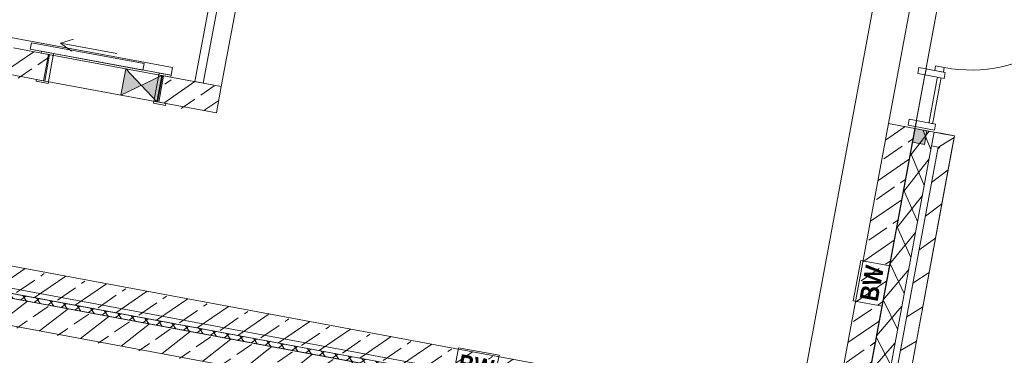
# Model space of a CAD drawing. Header units: metres. Extents: x 32353251 to 32353583, y 5707748 to 5708004.
# Tile 104 of 164: x 32353384.07 to 32353392.14, y 5707922.74 to 5707925.49. Entities that reach past the tile are written whole.
import ezdxf

# ---------------------------------------------------------------- set-up
doc = ezdxf.new("R2010")
doc.units = ezdxf.units.M
doc.header["$LTSCALE"] = 0.75
doc.set_wipeout_variables(frame=1)
doc.layers.get('0').update_dxf_attribs({"linetype": 'CONTINUOUS'})
for name, color, linetype, lineweight in [('10417023$0$#9_002_GES I Übersicht Erdgeschoss_1_101_Wand Aussen.A', 7, 'CONTINUOUS', 25), ('10417023$0$#9_002_GES I Übersicht Erdgeschoss_1_607b_Brandschutz 1_100', 7, 'CONTINUOUS', 25), ('10417023$0$#9_002_GES I Übersicht Erdgeschoss_1_Neubau_101_Wand Aussen.A', 7, 'CONTINUOUS', 25), ('10417023$0$#9_002_GES I Übersicht Erdgeschoss_1_Neubau_102_Wand Innen.A', 7, 'CONTINUOUS', 25), ('10417023$0$#9_002_GES I Übersicht Erdgeschoss_1_Neubau_104_Decken.A', 7, 'CONTINUOUS', 25), ('10417023$0$#9_002_GES I Übersicht Erdgeschoss_1_Neubau_112_Fenster.A', 7, 'CONTINUOUS', 25), ('10417023$0$#9_002_GES I Übersicht Erdgeschoss_1_Neubau_115_Außentüren', 7, 'CONTINUOUS', 25), ('10417023$0$Keine', 7, 'CONTINUOUS', 13)]:
    doc.layers.add(name, color=color, linetype=linetype, lineweight=lineweight)
doc.styles.add('10417023$0$Arial Narrow (bold)', font='ARIALNB.TTF')
pattern_1 = [(44.99999999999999, (0, 0), (-0.1697056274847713, 0.1697056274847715), []), (44.99999999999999, (-0.08485281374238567, 0.08485281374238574), (-0.1697056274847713, 0.1697056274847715), [0.18, -0.05999999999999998])]
pattern_2 = [(44.99999999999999, (0, 0), (-0.1414213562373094, 0.1414213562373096), [])]

# ---------------------------------------------------------------- blocks, each defined once
blk = doc.blocks.new('10417023$0$#9_MKO_LP5_ARC_GES_UP_00_002_P_G_modell (3D)')
at = {"layer": '10417023$0$#9_002_GES I Übersicht Erdgeschoss_1_101_Wand Aussen.A', "linetype": 'Continuous', "lineweight": 5, "true_color": 0xff0000}
h = blk.add_hatch(dxfattribs=at)
h.set_pattern_fill('#9_DÄMMUNG__HART_1_0001', color=1, style=0, pattern_type=2)
h.set_pattern_definition([(44.99999999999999, (0, 0), (-0.05656854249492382, 0.05656854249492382), []), (135.0000000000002, (0, 0), (0.05656854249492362, 0.056568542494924), [])])
h.paths.add_polyline_path([(-32353454.47117382, -5707790.519532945), (-32353477.474228, -5707790.519532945), (-32353477.474228, -5707790.55957689), (-32353469.004228, -5707790.55957689), (-32353469.004228, -5707810.39957689), (-32353468.96423227, -5707810.39957689), (-32353468.96423227, -5707790.55957689), (-32353454.47117382, -5707790.55957689)])
at = {"layer": '10417023$0$#9_002_GES I Übersicht Erdgeschoss_1_Neubau_101_Wand Aussen.A', "linetype": 'Continuous', "lineweight": 5, "true_color": 0xff0000}
h = blk.add_hatch(dxfattribs=at)
h.set_pattern_fill('#9_BETON__STAHLBETON_0001', color=1, style=0, pattern_type=2)
h.set_pattern_definition(pattern_1)
h.paths.add_polyline_path([(-32353468.74423227, -5707790.779533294), (-32353454.47117372, -5707790.779568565), (-32353454.47117372, -5707790.559568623), (-32353468.74423227, -5707790.559533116)])
at = {"layer": '10417023$0$#9_002_GES I Übersicht Erdgeschoss_1_Neubau_102_Wand Innen.A', "linetype": 'Continuous', "lineweight": 5, "true_color": 0xff0000}
h = blk.add_hatch(dxfattribs=at)
h.set_pattern_fill('#9_BETON__STAHLBETON_0001', color=1, style=0, pattern_type=2)
h.set_pattern_definition(pattern_1)
h.paths.add_polyline_path([(-32353462.40410641, -5707788.539576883), (-32353462.40410648, -5707788.75957689), (-32353461.56422001, -5707788.75957689), (-32353461.56422001, -5707788.539576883)])
h = blk.add_hatch(dxfattribs=at)
h.set_pattern_fill('#9_BETON__STAHLBETON_0001', color=1, style=0, pattern_type=2)
h.set_pattern_definition(pattern_1)
h.paths.add_polyline_path([(-32353477.474228, -5707790.51957689), (-32353454.69117382, -5707790.51957689), (-32353454.69117382, -5707790.29957689), (-32353477.474228, -5707790.29957689)])
at = {"layer": '10417023$0$#9_002_GES I Übersicht Erdgeschoss_1_101_Wand Aussen.A', "color": 1, "linetype": 'Continuous', "lineweight": 18, "true_color": 0xff0000, "flags": 128}
blk.add_lwpolyline([(-32353454.47117382, -5707790.519532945), (-32353454.47117382, -5707790.55957689), (-32353468.96423227, -5707790.55957689), (-32353468.96423227, -5707810.39957689), (-32353469.004228, -5707810.39957689), (-32353469.004228, -5707790.55957689), (-32353477.474228, -5707790.55957689), (-32353477.474228, -5707790.519532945)], close=True, dxfattribs=at)
at = {"layer": '10417023$0$#9_002_GES I Übersicht Erdgeschoss_1_607b_Brandschutz 1_100', "color": 1, "linetype": 'Continuous', "lineweight": 13, "true_color": 0xff0000}
for p, q in [((-32353454.71089347, -5707788.983193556), (-32353454.71089347, -5707789.320695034)), ((-32353457.48372623, -5707790.288253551), (-32353457.82122771, -5707790.288253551)), ((-32353457.82122771, -5707790.288253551), (-32353457.82122771, -5707790.530901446)), ((-32353457.48372623, -5707790.530901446), (-32353457.48372623, -5707790.288253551))]:
    blk.add_line(p, q, dxfattribs=at)
at = {"layer": '10417023$0$#9_002_GES I Übersicht Erdgeschoss_1_Neubau_101_Wand Aussen.A', "color": 1, "linetype": 'Continuous', "lineweight": 13, "true_color": 0xff0000}
blk.add_line((-32353454.69117352, -5707779.861231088), (-32353454.69117352, -5707787.839577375), dxfattribs=at)
at = {"layer": '10417023$0$#9_002_GES I Übersicht Erdgeschoss_1_Neubau_101_Wand Aussen.A', "color": 1, "linetype": 'Continuous', "lineweight": 18, "true_color": 0xff0000}
for p, q in [((-32353454.69117382, -5707787.839576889), (-32353454.69117382, -5707790.29957689)), ((-32353454.47117382, -5707790.559568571), (-32353468.96423227, -5707790.559532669)), ((-32353468.74423227, -5707790.779533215), (-32353454.47117382, -5707790.779568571))]:
    blk.add_line(p, q, dxfattribs=at)
at = {"layer": '10417023$0$#9_002_GES I Übersicht Erdgeschoss_1_Neubau_102_Wand Innen.A', "color": 1, "linetype": 'Continuous', "lineweight": 13, "true_color": 0xff0000}
for p, q in [((-32353460.34386289, -5707785.83957689), (-32353460.34386289, -5707788.5395768)), ((-32353460.12386289, -5707788.5395768), (-32353460.12386289, -5707785.83957689)), ((-32353461.48429538, -5707788.430577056), (-32353461.38429526, -5707788.380576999)), ((-32353460.54422065, -5707788.460577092), (-32353462.37421991, -5707788.460577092)), ((-32353461.71929637, -5707788.524577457), (-32353461.71929637, -5707788.470577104)), ((-32353461.71929637, -5707788.470577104), (-32353460.77929527, -5707788.470577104)), ((-32353461.01429627, -5707788.430577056), (-32353461.48429538, -5707788.430577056)), ((-32353461.48429538, -5707788.430577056), (-32353461.38429526, -5707788.480577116)), ((-32353460.77929527, -5707788.470577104), (-32353460.77929527, -5707788.524577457)), ((-32353460.54422065, -5707788.524577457), (-32353460.54422065, -5707788.460577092)), ((-32353460.77929527, -5707788.524577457), (-32353461.71929637, -5707788.524577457)), ((-32353461.62422047, -5707788.539576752), (-32353461.62422047, -5707788.524577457)), ((-32353461.62422047, -5707788.524577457), (-32353461.52422035, -5707788.524577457)), ((-32353461.55422039, -5707788.539576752), (-32353461.62422047, -5707788.539576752)), ((-32353460.60422072, -5707788.539576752), (-32353461.5642204, -5707788.539576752)), ((-32353461.5642204, -5707788.539576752), (-32353461.5642204, -5707788.759577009)), ((-32353461.5642204, -5707788.539576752), (-32353461.5642204, -5707788.759577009)), ((-32353461.55422039, -5707788.759577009), (-32353461.55422039, -5707788.539576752)), ((-32353461.52422035, -5707788.524577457), (-32353461.52422035, -5707788.774576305)), ((-32353461.52422035, -5707788.524577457), (-32353460.54422065, -5707788.524577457)), ((-32353460.91986146, -5707788.53957689), (-32353460.91986146, -5707788.75957689)), ((-32353460.91986134, -5707788.759577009), (-32353460.61986098, -5707788.539576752)), ((-32353460.91986134, -5707788.539576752), (-32353460.61986098, -5707788.759577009)), ((-32353460.64421932, -5707788.774576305), (-32353460.64421932, -5707788.524577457)), ((-32353460.64421932, -5707788.524577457), (-32353460.54422065, -5707788.524577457)), ((-32353460.61986146, -5707788.75957689), (-32353460.61986146, -5707788.53957689)), ((-32353460.61422073, -5707788.539576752), (-32353460.61422073, -5707788.759577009)), ((-32353460.54422065, -5707788.539576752), (-32353460.61422073, -5707788.539576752)), ((-32353460.60422072, -5707788.539576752), (-32353460.60422072, -5707788.759577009)), ((-32353460.60422072, -5707788.539576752), (-32353460.60422072, -5707788.759577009)), ((-32353460.54422065, -5707788.524577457), (-32353460.54422065, -5707788.539576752)), ((-32353460.34386289, -5707788.5395768), (-32353460.12386289, -5707788.5395768)), ((-32353461.62422047, -5707788.774576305), (-32353461.62422047, -5707788.759577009)), ((-32353461.62422047, -5707788.759577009), (-32353461.55422039, -5707788.759577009)), ((-32353461.52422035, -5707788.774576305), (-32353461.62422047, -5707788.774576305)), ((-32353460.60422072, -5707788.759577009), (-32353461.5642204, -5707788.759577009)), ((-32353460.54422065, -5707788.774576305), (-32353460.64421932, -5707788.774576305)), ((-32353460.61422073, -5707788.759577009), (-32353460.54422065, -5707788.759577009)), ((-32353460.54422065, -5707788.759577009), (-32353460.54422065, -5707788.774576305))]:
    blk.add_line(p, q, dxfattribs=at)
at = {"layer": '10417023$0$#9_002_GES I Übersicht Erdgeschoss_1_Neubau_102_Wand Innen.A', "color": 1, "linetype": 'Continuous', "lineweight": 18, "true_color": 0xff0000}
for p, q in [((-32353461.56422003, -5707788.53957689), (-32353461.85561499, -5707788.53957689)), ((-32353461.5642204, -5707788.539576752), (-32353461.5642204, -5707788.759577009)), ((-32353460.60422072, -5707788.539576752), (-32353460.60422072, -5707788.759577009)), ((-32353461.85561499, -5707788.75957689), (-32353461.56422001, -5707788.75957689)), ((-32353460.60422003, -5707788.75957689), (-32353460.12386289, -5707788.75957689)), ((-32353454.69117382, -5707790.29957689), (-32353469.824228, -5707790.29957689)), ((-32353469.824228, -5707790.51957689), (-32353454.69117382, -5707790.51957689))]:
    blk.add_line(p, q, dxfattribs=at)
at = {"layer": '10417023$0$#9_002_GES I Übersicht Erdgeschoss_1_Neubau_102_Wand Innen.A', "color": 1, "linetype": 'Continuous', "true_color": 0xff0000}
for points in [[(-32353460.91986146, -5707788.53957689), (-32353460.91986146, -5707788.75957689), (-32353460.76986146, -5707788.64957689)], [(-32353460.61986146, -5707788.53957689), (-32353460.76986146, -5707788.64957689), (-32353460.61986146, -5707788.75957689)]]:
    blk.add_solid(points, dxfattribs=at)
at = {"layer": '10417023$0$#9_002_GES I Übersicht Erdgeschoss_1_Neubau_104_Decken.A', "color": 1, "linetype": 'Continuous', "lineweight": 13, "true_color": 0xff0000, "flags": 128}
for points in [[(-32353499.24365664, -5707781.952985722), (-32353499.24365668, -5707777.242828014), (-32353491.34430819, -5707777.240905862), (-32353491.34429377, -5707777.249004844), (-32353488.711808, -5707777.242914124), (-32353474.36909785, -5707777.203502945), (-32353467.58052395, -5707777.184627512), (-32353458.71420428, -5707777.159975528), (-32353458.7142043, -5707776.82162203), (-32353452.08528951, -5707776.852814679), (-32353452.08528951, -5707777.242828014), (-32353452.08528951, -5707779.426313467), (-32353449.88417032, -5707779.426313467), (-32353449.88417032, -5707779.646313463), (-32353454.47117382, -5707779.646313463), (-32353454.47117382, -5707790.51957689), (-32353496.34426422, -5707790.51957689), (-32353496.34426422, -5707785.84991685), (-32353499.24365677, -5707785.84991685)], [(-32353468.96423227, -5707790.479532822), (-32353468.96423227, -5707797.304576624), (-32353460.53922811, -5707797.304576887), (-32353460.53922811, -5707797.229576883), (-32353452.62422799, -5707797.229577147), (-32353451.27397855, -5707797.229576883), (-32353451.27397855, -5707790.47953124), (-32353467.78422802, -5707790.479532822), (-32353467.82422806, -5707790.479532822)], [(-32353468.9644006, -5707812.749292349), (-32353468.96423227, -5707810.39957689), (-32353468.96423227, -5707807.119576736), (-32353468.96423227, -5707797.22957689), (-32353468.96423227, -5707790.55957689), (-32353454.47117382, -5707790.55957689), (-32353442.504228, -5707790.559574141), (-32353442.504228, -5707812.74957689)]]:
    blk.add_lwpolyline(points, close=True, dxfattribs=at)
at = {"layer": '10417023$0$#9_002_GES I Übersicht Erdgeschoss_1_Neubau_115_Außentüren', "color": 1, "linetype": 'Continuous', "lineweight": 13, "true_color": 0xff0000}
blk.add_arc((-32353454.32617382, -5707786.126515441), 1.179000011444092, 270.0000001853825, 359.9999997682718, dxfattribs=at)
at = {"layer": '10417023$0$#9_002_GES I Übersicht Erdgeschoss_1_607b_Brandschutz 1_100', "color": 1, "true_color": 0xff0000, "insert": (-32353454.5881569, -5707789.151943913), "char_height": 0.1502737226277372, "attachment_point": 5, "rotation": 90, "line_spacing_factor": 1.002187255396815, "style": '10417023$0$Arial Narrow (bold)'}
blk.add_mtext('BW ', dxfattribs=at)
at = {"layer": '10417023$0$#9_002_GES I Übersicht Erdgeschoss_1_607b_Brandschutz 1_100', "color": 1, "true_color": 0xff0000, "insert": (-32353457.65247736, -5707790.41098956), "char_height": 0.1502737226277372, "attachment_point": 5, "line_spacing_factor": 1.002187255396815, "style": '10417023$0$Arial Narrow (bold)'}
blk.add_mtext('BW ', dxfattribs=at)
at = {"color": 1, "linetype": 'Continuous', "lineweight": 5, "true_color": 0xff0000}
blk.add_wipeout([(-32353454.141173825, -5707790.229576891), (-32353454.141173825, -5707787.839712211), (-32353454.256173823, -5707787.839712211), (-32353454.256173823, -5707790.229576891)], dxfattribs=at).dxf.layer = '10417023$0$#9_002_GES I Übersicht Erdgeschoss_1_101_Wand Aussen.A'
at = {"layer": '10417023$0$#9_002_GES I Übersicht Erdgeschoss_1_101_Wand Aussen.A', "color": 1, "linetype": 'Continuous', "lineweight": 13, "true_color": 0xff0000}
blk.add_line((-32353454.14117382, -5707790.22957689), (-32353454.14117382, -5707787.83971221), dxfattribs=at)
at = {"layer": '10417023$0$#9_002_GES I Übersicht Erdgeschoss_1_Neubau_101_Wand Aussen.A', "color": 1, "linetype": 'Continuous', "lineweight": 18, "true_color": 0xff0000}
for p, q in [((-32353454.14117432, -5707787.839711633), (-32353454.14117432, -5707787.954712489)), ((-32353454.14117382, -5707790.22957689), (-32353454.14117382, -5707787.954712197))]:
    blk.add_line(p, q, dxfattribs=at)
at = {"color": 1, "linetype": 'Continuous', "lineweight": 5, "true_color": 0xff0000}
blk.add_wipeout([(-32353454.25617382, -5707790.229576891), (-32353454.25617382, -5707787.839712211), (-32353454.311173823, -5707787.839712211), (-32353454.311173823, -5707790.229576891)], dxfattribs=at).dxf.layer = '10417023$0$#9_002_GES I Übersicht Erdgeschoss_1_101_Wand Aussen.A'
at = {"layer": '10417023$0$#9_002_GES I Übersicht Erdgeschoss_1_Neubau_101_Wand Aussen.A', "linetype": 'Continuous', "lineweight": 5, "true_color": 0xff0000}
h = blk.add_hatch(dxfattribs=at)
h.set_pattern_fill('#9_MW_VORMAUERZIEGEL_0001', color=1, style=0, pattern_type=2)
h.set_pattern_definition(pattern_2)
h.paths.add_polyline_path([(-32353454.25617383, -5707790.22957689), (-32353454.14117381, -5707790.22957689), (-32353454.14117381, -5707787.954712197), (-32353454.25617383, -5707787.954712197)])
at = {"layer": '10417023$0$#9_002_GES I Übersicht Erdgeschoss_1_101_Wand Aussen.A', "color": 1, "linetype": 'Continuous', "lineweight": 13, "true_color": 0xff0000}
blk.add_line((-32353454.14117382, -5707787.83971221), (-32353454.25617382, -5707787.83971221), dxfattribs=at)
at = {"color": 1, "linetype": 'Continuous', "lineweight": 5, "true_color": 0xff0000}
blk.add_wipeout([(-32353454.311173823, -5707790.229576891), (-32353454.311173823, -5707787.839712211), (-32353454.471173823, -5707787.839712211), (-32353454.471173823, -5707790.229576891)], dxfattribs=at).dxf.layer = '10417023$0$#9_002_GES I Übersicht Erdgeschoss_1_101_Wand Aussen.A'
at = {"layer": '10417023$0$#9_002_GES I Übersicht Erdgeschoss_1_101_Wand Aussen.A', "color": 1, "linetype": 'Continuous', "lineweight": 13, "true_color": 0xff0000}
for p, q in [((-32353454.31117382, -5707787.83971221), (-32353454.47117382, -5707787.83971221)), ((-32353454.47117382, -5707787.83971221), (-32353454.47117382, -5707790.22957689)), ((-32353454.25617382, -5707787.83971221), (-32353454.31117382, -5707787.83971221))]:
    blk.add_line(p, q, dxfattribs=at)
at = {"layer": '10417023$0$#9_002_GES I Übersicht Erdgeschoss_1_607b_Brandschutz 1_100', "color": 1, "linetype": 'Continuous', "lineweight": 13, "true_color": 0xff0000}
for p, q in [((-32353454.46824558, -5707788.983193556), (-32353454.71089347, -5707788.983193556)), ((-32353454.46824558, -5707789.320695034), (-32353454.46824558, -5707788.983193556)), ((-32353454.71089347, -5707789.320695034), (-32353454.46824558, -5707789.320695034))]:
    blk.add_line(p, q, dxfattribs=at)
at = {"layer": '10417023$0$#9_002_GES I Übersicht Erdgeschoss_1_Neubau_104_Decken.A', "color": 1, "linetype": 'Continuous', "lineweight": 13, "true_color": 0xff0000, "flags": 128}
blk.add_lwpolyline([(-32353454.98914704, -5707791.079593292), (-32353449.66917033, -5707791.079593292), (-32353449.66917099, -5707776.864982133), (-32353454.98914704, -5707776.839481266)], close=True, dxfattribs=at)
at = {"color": 1, "linetype": 'Continuous', "lineweight": 5, "true_color": 0xff0000}
for points, layer in [([(-32353454.31117382, -5707787.954712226), (-32353454.31117382, -5707790.344576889), (-32353454.25617383, -5707790.344576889), (-32353454.25617383, -5707787.954712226)], '10417023$0$#9_002_GES I Übersicht Erdgeschoss_1_Neubau_101_Wand Aussen.A'), ([(-32353454.326173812, -5707787.34351545), (-32353454.326173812, -5707787.3055154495), (-32353454.398173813, -5707787.3055154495), (-32353454.398173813, -5707787.34351545)], '10417023$0$#9_002_GES I Übersicht Erdgeschoss_1_Neubau_115_Außentüren')]:
    blk.add_wipeout(points, dxfattribs=at).dxf.layer = layer
at = {"layer": '10417023$0$#9_002_GES I Übersicht Erdgeschoss_1_Neubau_101_Wand Aussen.A', "color": 1, "linetype": 'Continuous', "lineweight": 18, "true_color": 0xff0000}
for p, q in [((-32353454.31117452, -5707790.344576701), (-32353454.31117452, -5707787.954712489)), ((-32353454.31117452, -5707787.954712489), (-32353454.25617373, -5707787.954712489)), ((-32353454.25617373, -5707790.229577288), (-32353454.25617373, -5707787.954712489))]:
    blk.add_line(p, q, dxfattribs=at)
at = {"layer": '10417023$0$#9_002_GES I Übersicht Erdgeschoss_1_Neubau_115_Außentüren', "color": 1, "linetype": 'Continuous', "lineweight": 13, "true_color": 0xff0000, "flags": 128}
blk.add_lwpolyline([(-32353454.32617382, -5707787.34351545), (-32353454.32617382, -5707787.30551545), (-32353454.39817382, -5707787.30551545), (-32353454.39817382, -5707787.34351545)], close=True, dxfattribs=at)
at = {"color": 1, "linetype": 'Continuous', "lineweight": 5, "true_color": 0xff0000}
blk.add_wipeout([(-32353454.336173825, -5707787.794712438), (-32353454.336173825, -5707787.373515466), (-32353454.36617382, -5707787.373515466), (-32353454.36617382, -5707787.794712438)], dxfattribs=at).dxf.layer = '10417023$0$#9_002_GES I Übersicht Erdgeschoss_1_Neubau_115_Außentüren'
at = {"layer": '10417023$0$#9_002_GES I Übersicht Erdgeschoss_1_Neubau_115_Außentüren', "color": 1, "linetype": 'Continuous', "lineweight": 13, "true_color": 0xff0000, "flags": 128}
blk.add_lwpolyline([(-32353454.33617382, -5707787.794712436), (-32353454.36617382, -5707787.794712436), (-32353454.36617382, -5707787.373515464), (-32353454.33617382, -5707787.373515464)], close=True, dxfattribs=at)
at = {"color": 1, "linetype": 'Continuous', "lineweight": 5, "true_color": 0xff0000}
for points in [[(-32353454.31117382, -5707787.343515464), (-32353454.531173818, -5707787.343515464), (-32353454.531173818, -5707787.393515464), (-32353454.31117382, -5707787.393515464)], [(-32353454.31117382, -5707787.824712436), (-32353454.31117382, -5707787.774712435), (-32353454.531173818, -5707787.774712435), (-32353454.531173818, -5707787.824712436)]]:
    blk.add_wipeout(points, dxfattribs=at).dxf.layer = '10417023$0$#9_002_GES I Übersicht Erdgeschoss_1_Neubau_115_Außentüren'
at = {"layer": '10417023$0$#9_002_GES I Übersicht Erdgeschoss_1_Neubau_101_Wand Aussen.A', "linetype": 'Continuous', "lineweight": 5, "true_color": 0xff0000}
h = blk.add_hatch(dxfattribs=at)
h.set_pattern_fill('#9_BETON__STAHLBETON_0001', color=1, style=0, pattern_type=2)
h.set_pattern_definition(pattern_1)
h.paths.add_polyline_path([(-32353454.69117382, -5707787.839576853), (-32353454.69117382, -5707790.29957689), (-32353454.47117385, -5707790.29957689), (-32353454.47117385, -5707787.839576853)])
h = blk.add_hatch(dxfattribs=at)
h.set_pattern_fill('#9_DÄMMUNG__WEICH_0001', color=1, style=0, pattern_type=2)
h.set_pattern_definition([(-119.9999999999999, (0, 0), (-0.129903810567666, 0.07499999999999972), []), (-59.99999999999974, (0, 0), (0.1299038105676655, 0.0750000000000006), [])])
h.paths.add_polyline_path([(-32353454.31117382, -5707790.39957689), (-32353454.31117382, -5707787.83971221), (-32353454.47117382, -5707787.83971221), (-32353454.47117382, -5707790.39957689)])
h = blk.add_hatch(dxfattribs=at)
h.set_pattern_fill('#9_MW_VORMAUERZIEGEL_0001', color=1, style=0, pattern_type=2)
h.set_pattern_definition(pattern_2)
h.paths.add_polyline_path([(-32353454.31117382, -5707787.954712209), (-32353454.14117382, -5707787.954712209), (-32353454.14117382, -5707787.83971221), (-32353454.31117382, -5707787.83971221)])
at = {"layer": '10417023$0$#9_002_GES I Übersicht Erdgeschoss_1_Neubau_101_Wand Aussen.A', "color": 1, "linetype": 'Continuous', "lineweight": 13, "true_color": 0xff0000}
for p in [(-32353454.47117326, -5707779.861231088), (-32353454.69117352, -5707787.839577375)]:
    blk.add_line(p, (-32353454.47117326, -5707787.839577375), dxfattribs=at)
at = {"layer": '10417023$0$#9_002_GES I Übersicht Erdgeschoss_1_Neubau_101_Wand Aussen.A', "color": 1, "linetype": 'Continuous', "lineweight": 18, "true_color": 0xff0000}
for p, q in [((-32353454.69117352, -5707787.839577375), (-32353454.47117326, -5707787.839577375)), ((-32353454.47117382, -5707790.51957689), (-32353454.47117382, -5707787.839576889)), ((-32353454.31117382, -5707787.83971221), (-32353454.47117382, -5707787.83971221)), ((-32353454.47117382, -5707787.83971221), (-32353454.47117382, -5707790.39957689)), ((-32353454.14117432, -5707787.839711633), (-32353454.31117452, -5707787.839711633)), ((-32353454.31117452, -5707787.839711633), (-32353454.31117452, -5707787.954712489))]:
    blk.add_line(p, q, dxfattribs=at)
at = {"layer": '10417023$0$#9_002_GES I Übersicht Erdgeschoss_1_Neubau_104_Decken.A', "color": 1, "linetype": 'Continuous', "lineweight": 13, "true_color": 0xff0000, "flags": 128}
blk.add_lwpolyline([(-32353491.64409519, -5707777.192828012), (-32353499.24365668, -5707777.192828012), (-32353499.24365668, -5707790.51957689), (-32353454.47117381, -5707790.51957689), (-32353454.47117381, -5707779.376313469), (-32353454.47117381, -5707776.841971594), (-32353458.7151397, -5707776.821626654), (-32353458.71420428, -5707777.159982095), (-32353462.62409527, -5707777.170791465), (-32353462.62409527, -5707788.759576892), (-32353491.64409519, -5707788.759576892)], close=True, dxfattribs=at)
at = {"layer": '10417023$0$#9_002_GES I Übersicht Erdgeschoss_1_Neubau_112_Fenster.A', "color": 1, "linetype": 'Continuous', "lineweight": 18, "true_color": 0xff0000, "flags": 128}
blk.add_lwpolyline([(-32353454.37117382, -5707787.83971222), (-32353454.47117382, -5707787.83971222), (-32353454.47117382, -5707787.954712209), (-32353454.37117382, -5707787.954712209)], close=True, dxfattribs=at)
at = {"layer": '10417023$0$#9_002_GES I Übersicht Erdgeschoss_1_Neubau_112_Fenster.A', "color": 1, "linetype": 'Continuous', "true_color": 0xff0000}
blk.add_solid([(-32353454.37117382, -5707787.83971222), (-32353454.47117382, -5707787.83971222), (-32353454.37117382, -5707787.954712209), (-32353454.47117382, -5707787.954712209)], dxfattribs=at)
at = {"layer": '10417023$0$#9_002_GES I Übersicht Erdgeschoss_1_Neubau_115_Außentüren', "color": 1, "linetype": 'Continuous', "lineweight": 13, "true_color": 0xff0000, "flags": 128}
for points in [[(-32353454.31117382, -5707787.343515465), (-32353454.31117382, -5707787.393515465), (-32353454.53117382, -5707787.393515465), (-32353454.53117382, -5707787.343515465)], [(-32353454.31117382, -5707787.824712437), (-32353454.31117382, -5707787.774712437), (-32353454.53117382, -5707787.774712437), (-32353454.53117382, -5707787.824712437)]]:
    blk.add_lwpolyline(points, close=True, dxfattribs=at)
at = {"color": 1, "linetype": 'Continuous', "lineweight": 5, "true_color": 0xff0000}
blk.add_wipeout([(-32353460.27386289, -5707785.839576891), (-32353460.27386289, -5707788.539576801), (-32353460.123862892, -5707788.539576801), (-32353460.123862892, -5707785.839576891)], dxfattribs=at).dxf.layer = '10417023$0$#9_002_GES I Übersicht Erdgeschoss_1_Neubau_102_Wand Innen.A'
at = {"layer": '10417023$0$#9_002_GES I Übersicht Erdgeschoss_1_Neubau_102_Wand Innen.A', "linetype": 'Continuous', "lineweight": 5, "true_color": 0xff0000}
h = blk.add_hatch(dxfattribs=at)
h.set_pattern_fill('#9_BETON__STAHLBETON_0001', color=1, style=0, pattern_type=2)
h.set_pattern_definition(pattern_1)
h.paths.add_polyline_path([(-32353460.12386289, -5707788.539576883), (-32353460.60422003, -5707788.539576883), (-32353460.60422003, -5707788.75957689), (-32353460.12386289, -5707788.75957689)])
at = {"layer": '10417023$0$#9_002_GES I Übersicht Erdgeschoss_1_Neubau_102_Wand Innen.A', "color": 1, "linetype": 'Continuous', "lineweight": 13, "true_color": 0xff0000}
for p, q in [((-32353460.27386289, -5707785.83957689), (-32353460.27386289, -5707788.5395768)), ((-32353460.12386289, -5707788.5395768), (-32353460.12386289, -5707785.83957689)), ((-32353460.27386289, -5707788.5395768), (-32353460.12386289, -5707788.5395768))]:
    blk.add_line(p, q, dxfattribs=at)
at = {"layer": '10417023$0$#9_002_GES I Übersicht Erdgeschoss_1_Neubau_102_Wand Innen.A', "color": 1, "linetype": 'Continuous', "lineweight": 18, "true_color": 0xff0000}
for p, q in [((-32353460.12386289, -5707788.53957689), (-32353460.60422005, -5707788.53957689)), ((-32353460.12386289, -5707788.75957689), (-32353460.12386289, -5707788.53957689))]:
    blk.add_line(p, q, dxfattribs=at)
blk = doc.blocks.new('10417023$0$2_MKO_LP5_LAN_GES_UP_00_002_V_A (3D)')
at = {"layer": '10417023$0$Keine'}
blk.add_blockref('10417023$0$#9_MKO_LP5_ARC_GES_UP_00_002_P_G_modell (3D)', (0, 0), dxfattribs=at)
blk = doc.blocks.new('10417023')
at = {"layer": '10417023$0$Keine', "rotation": 349.4819372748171}
blk.add_blockref('10417023$0$2_MKO_LP5_LAN_GES_UP_00_002_V_A (3D)', (65205154.93137175, 5413829.557758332), dxfattribs=at)

msp = doc.modelspace()

# ---------------------------------------------------------------- block references
msp.add_blockref('10417023', (0, 0))

doc.saveas('drawing.dxf')
